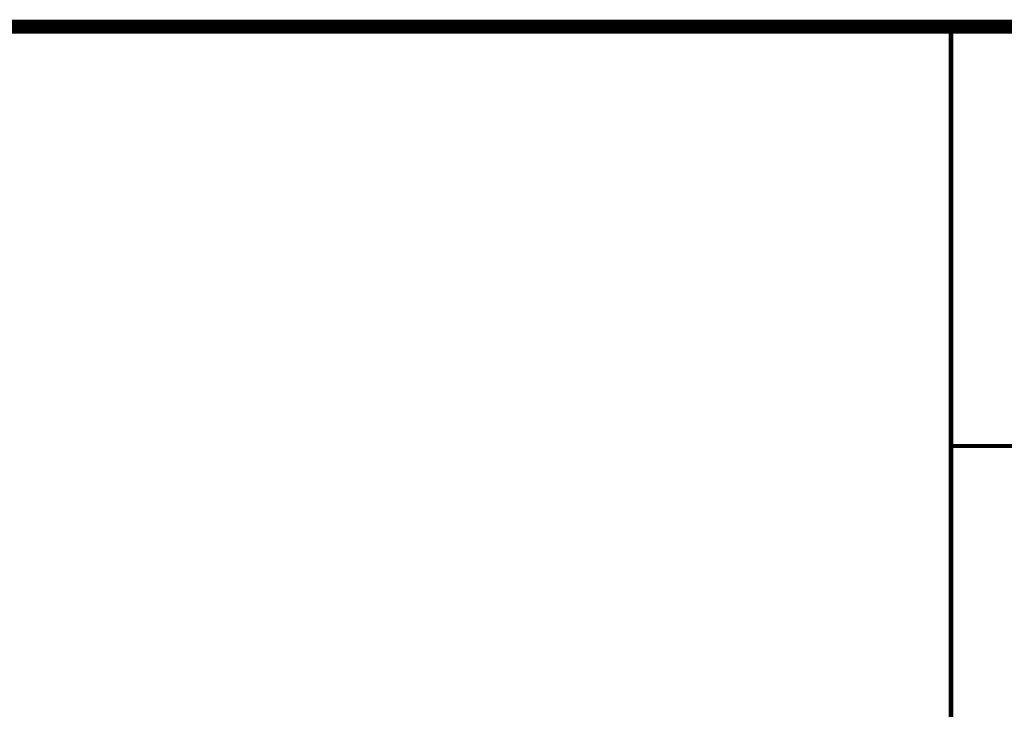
# Model space of a CAD drawing. Header units: millimetres. Extents: x 0 to 420, y 0 to 297.
# Tile 24 of 27: x 322 to 357, y 26 to 50. Entities that reach past the tile are written whole.
import ezdxf

# ---------------------------------------------------------------- set-up
doc = ezdxf.new("R2010")
doc.units = ezdxf.units.MM
doc.header["$LTSCALE"] = 23.1
doc.layers.get('0').update_dxf_attribs({"linetype": 'CONTINUOUS'})
doc.layers.add('GMA1347总成-02_DXF_FORMAT', color=7, linetype='CONTINUOUS')

# ---------------------------------------------------------------- blocks, each defined once
blk = doc.blocks.new('*T21')
at = {"color": 1, "linetype": 'Continuous'}
for p, q in [((0, 0), (60, 0)), ((0, 0), (0, -25)), ((60, 0), (60, -25)), ((0, -25), (60, -25))]:
    blk.add_line(p, q, dxfattribs=at)

msp = doc.modelspace()

# ---------------------------------------------------------------- linework, layer by layer
at = {"layer": 'GMA1347总成-02_DXF_FORMAT', "color": 7, "linetype": 'Continuous', "const_width": 0.5}
msp.add_lwpolyline([(234.75, 50), (415, 50)], dxfattribs=at)
at = {"layer": 'GMA1347总成-02_DXF_FORMAT', "color": 1, "linetype": 'Continuous', "const_width": 0.15}
for points in [[(355, 5), (355, 50)], [(355, 35), (415, 35)]]:
    msp.add_lwpolyline(points, dxfattribs=at)

# ---------------------------------------------------------------- block references
msp.add_blockref('*T21', (294.925, 50))

doc.saveas('drawing.dxf')
